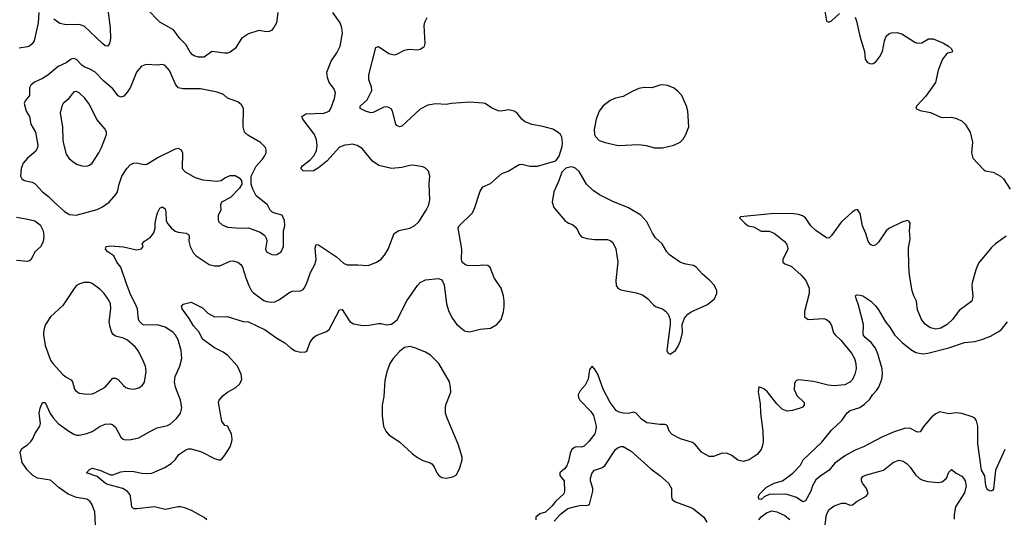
# Model space of a CAD drawing. Header units: inches. Extents: x 1771504 to 1971212, y 471788 to 643615.
# Tile 241 of 256: x 1797474 to 1805037, y 631221 to 635054. Entities that reach past the tile are written whole.
import ezdxf

# ---------------------------------------------------------------- set-up
doc = ezdxf.new("R2010")
doc.units = ezdxf.units.IN
doc.header["$MEASUREMENT"] = 0
doc.layers.add('B7693', color=7, linetype='Continuous')
doc.layers.add('B8603', color=7, linetype='Continuous')

msp = doc.modelspace()

# ---------------------------------------------------------------- linework, layer by layer
at = {"layer": 'B7693', "color": 5}
for points, elevation in [([(1797621.3, 635110), (1797616.4, 635030), (1797584, 634890), (1797570, 634867.8), (1797550, 634851.2), (1797534.8, 634845.2), (1797470, 634835.1)], 540), ([(1798150.7, 635129.3), (1798169, 634990), (1798170.3, 634910), (1798164.4, 634870), (1798150, 634849.5), (1798130, 634853.3), (1798110, 634869.7), (1797970, 635004.2), (1797930, 635016.8), (1797830, 635014.2), (1797783.2, 635023.2), (1797736.4, 635056.4)], 540), ([(1799455.3, 635110), (1799445.3, 635030), (1799426.6, 634993.4), (1799406.8, 634970), (1799390, 634962.4), (1799370, 634961.3), (1799310, 634969.6), (1799230, 634946), (1799177.3, 634910), (1799130, 634833.3), (1799090, 634803.9), (1799070, 634795.6), (1799050, 634795.3), (1798950, 634809.7), (1798890, 634766), (1798846.6, 634766.6), (1798814.5, 634774.5), (1798802.2, 634782.2), (1798783.3, 634803.3), (1798750, 634862.4), (1798702.6, 634910), (1798656.4, 634976.4), (1798550, 635035.5), (1798450, 635137.6)], 540), ([(1800000, 634091.9), (1799970, 634088.4), (1799930, 634073), (1799834.1, 633965.9), (1799770, 633914.7), (1799730, 633891.5), (1799688.3, 633888.3), (1799652.1, 633892.1), (1799633.2, 633910), (1799647, 633930), (1799705, 633975), (1799733.8, 634006.2), (1799753.7, 634046.3), (1799759.4, 634090), (1799754, 634130), (1799737, 634170), (1799649.7, 634290), (1799640.7, 634310), (1799670.9, 634329.1), (1799810, 634334.6), (1799849.8, 634350), (1799864.1, 634370), (1799892.7, 634447.3), (1799898.5, 634490), (1799885.6, 634525.6), (1799851.8, 634570), (1799837.8, 634610), (1799832.9, 634650), (1799865.8, 634734.2), (1799910, 634798), (1799934.8, 634850), (1799954.2, 634950), (1799948.7, 634990), (1799934.8, 635030), (1799878.7, 635110)], 540), ([(1798056, 631170), (1798052.1, 631270), (1798028.5, 631330), (1798012.3, 631352.3), (1797990, 631366.8), (1797910, 631381.6), (1797847, 631407), (1797776.1, 631456.1), (1797710, 631512.7), (1797610, 631529.8), (1797575.1, 631550), (1797530, 631594.3), (1797491.9, 631650), (1797478, 631730), (1797490, 631756.5), (1797534.9, 631785.1), (1797559.7, 631810), (1797573, 631830), (1797589.6, 631870), (1797627.6, 631930), (1797632.4, 631950), (1797624.4, 632030), (1797631.6, 632068.4), (1797650, 632110.8), (1797670, 632110.5), (1797707, 632027), (1797730, 631994), (1797770, 631950.3), (1797852.2, 631890), (1797890, 631867.9), (1797910, 631860.8), (1797930, 631860.8), (1797990, 631873.6), (1798030, 631889), (1798092.7, 631930), (1798130, 631944.6), (1798170, 631947), (1798190, 631939.5), (1798210, 631922), (1798250, 631844), (1798268.9, 631828.9), (1798290, 631823.1), (1798330, 631825.3), (1798390, 631838.4), (1798472.1, 631887.9), (1798530, 631916.4), (1798610, 631935.3), (1798630, 631944.2), (1798679.6, 631990), (1798709.6, 632030), (1798718, 632070), (1798709.7, 632130), (1798669.8, 632229.8), (1798663.8, 632270), (1798668.7, 632310), (1798704.4, 632390), (1798718.3, 632450), (1798712.8, 632510), (1798691.8, 632591.8), (1798670, 632628.2), (1798650.5, 632650.5), (1798590, 632690.9), (1798530, 632707.6), (1798430, 632704.5), (1798413.5, 632713.5), (1798397.4, 632730), (1798387.1, 632750), (1798378.2, 632830), (1798371.8, 632850), (1798323.2, 632950), (1798290.8, 633030), (1798251.2, 633150), (1798219.7, 633190), (1798197.4, 633237.4), (1798149.6, 633270), (1798132.3, 633290), (1798139, 633310), (1798170, 633315.6), (1798270, 633308), (1798370, 633285.3), (1798410, 633291), (1798422.7, 633310), (1798415.1, 633330), (1798432.3, 633350), (1798477.8, 633382.2), (1798503.8, 633416.2), (1798513.6, 633450), (1798514.7, 633490), (1798526, 633550), (1798531.3, 633570), (1798550, 633604), (1798570, 633615.5), (1798590, 633600.7), (1798596.9, 633576.9), (1798599.6, 633510), (1798607.9, 633487.9), (1798639.6, 633450), (1798668.9, 633428.9), (1798690, 633420.2), (1798751.5, 633411.5), (1798770, 633402), (1798775.6, 633390), (1798772.8, 633350), (1798783.8, 633310), (1798810, 633258), (1798830, 633237.3), (1798930, 633171.6), (1798970, 633161.5), (1799010, 633160.9), (1799090, 633197.8), (1799110, 633200.9), (1799149.1, 633189.1), (1799171.6, 633171.6), (1799186, 633150), (1799210.3, 633070), (1799232.9, 633010), (1799253.7, 632970), (1799270, 632953.7), (1799350, 632896), (1799370, 632887.4), (1799410, 632881.1), (1799434.3, 632885.7), (1799470, 632902.6), (1799550, 632959.3), (1799570, 632966.4), (1799630, 632970.3), (1799650, 632979.5), (1799659.7, 632990), (1799677.5, 633022.5), (1799708.3, 633110), (1799743.7, 633176.3), (1799749.8, 633210.3), (1799744, 633296), (1799750, 633324.7), (1799770, 633324), (1799906, 633230), (1799960.7, 633180.7), (1799989.1, 633169.1), (1800000, 633169.3)], 540), ([(1797450, 633535.2), (1797523.4, 633523.4), (1797590, 633506.7), (1797630, 633476.3), (1797654.9, 633430), (1797660.4, 633390), (1797654.4, 633345.6), (1797632.3, 633307.7), (1797590, 633269), (1797560.7, 633210), (1797550, 633199.3), (1797530, 633195.1), (1797450, 633202)], 540), ([(1798910, 631209.7), (1798890, 631226.2), (1798799.5, 631279.5), (1798750, 631299.5), (1798710, 631308.4), (1798690, 631308.4), (1798590, 631288.5), (1798510, 631308.5), (1798372.6, 631292.6), (1798350, 631294), (1798334, 631310), (1798324.5, 631390), (1798316.2, 631410), (1798299.5, 631430), (1798265.2, 631450), (1798150, 631480.3), (1798130, 631490.9), (1798070, 631541.7), (1797988, 631570), (1798010, 631594.8), (1798030, 631605.5), (1798090, 631591.4), (1798170, 631554.9), (1798190, 631556.1), (1798250, 631577.6), (1798290, 631583.2), (1798350, 631580.7), (1798412.3, 631567.7), (1798450, 631565.3), (1798490, 631569), (1798587.6, 631612.4), (1798637, 631643), (1798667, 631670), (1798697, 631710), (1798750, 631748.2), (1798770, 631754.4), (1798790, 631754.4), (1798870, 631732.7), (1798970, 631680.7), (1799010, 631666.8), (1799030, 631681), (1799050, 631706.8), (1799089.5, 631770), (1799104.5, 631810), (1799107, 631830), (1799099.5, 631870), (1799070, 631928.7), (1799050, 631935.3), (1799027.6, 631967.6), (1799000.5, 632110), (1799005.1, 632130), (1799036.2, 632163.8), (1799069.5, 632190), (1799134, 632226), (1799164.4, 632255.6), (1799181.3, 632290), (1799175.6, 632330), (1799146.4, 632390), (1799072, 632472), (1799036.9, 632496.9), (1798969.8, 632530), (1798878, 632598), (1798852.5, 632652.5), (1798810, 632701), (1798776.5, 632756.5), (1798720.5, 632830), (1798716, 632850), (1798730, 632866.8), (1798790, 632882), (1798878.8, 632838.8), (1798918.8, 632798.8), (1798970, 632770.5), (1799067.2, 632772.8), (1799190, 632733.7), (1799230, 632731.7), (1799360.5, 632670), (1799450, 632605.3), (1799509.2, 632569.2), (1799553.4, 632530), (1799590, 632508.5), (1799630, 632499.1), (1799670, 632501), (1799682, 632510), (1799701.2, 632570), (1799730, 632610.8), (1799750, 632626.8), (1799830, 632657.3), (1799850, 632670.8), (1799930, 632822.8), (1799950, 632826), (1800000, 632750)], 520)]:
    msp.add_lwpolyline(points, dxfattribs=dict(at, elevation=elevation))
for points, elevation in [([(1797890, 634754.3), (1797869.1, 634750.9), (1797830, 634722), (1797770, 634693.7), (1797690, 634627.4), (1797650, 634602.7), (1797586.5, 634573.5), (1797560.4, 634550), (1797550.3, 634529.7), (1797549, 634470), (1797514.9, 634430), (1797507.7, 634410), (1797524.5, 634350), (1797549.3, 634310), (1797558.2, 634250), (1797594.3, 634190), (1797612.1, 634090), (1797611.3, 634070), (1797598.4, 634041.6), (1797534, 633990), (1797501.3, 633950), (1797483.8, 633910), (1797478.8, 633850), (1797491, 633830), (1797510, 633817.3), (1797570, 633803.7), (1797592.3, 633792.3), (1797650, 633730.4), (1797695.6, 633695.6), (1797738.7, 633650), (1797818.2, 633578.2), (1797856, 633556), (1797908.1, 633551.9), (1798070, 633594.4), (1798110, 633613.7), (1798160.5, 633650), (1798212.3, 633710), (1798223.9, 633730), (1798237.2, 633790), (1798258.5, 633850), (1798296.4, 633910), (1798322.9, 633937.1), (1798349, 633951), (1798370, 633953.4), (1798430, 633941.6), (1798450, 633942.4), (1798530, 633992.9), (1798670, 634061.3), (1798690, 634065.5), (1798713.7, 634053.7), (1798723.8, 634030), (1798721.6, 633910), (1798744.6, 633884.6), (1798820.3, 633840.3), (1798881.5, 633821.5), (1798988.6, 633811.4), (1799021.5, 633818.5), (1799050, 633838.4), (1799090, 633856.4), (1799130, 633855.5), (1799158.8, 633838.8), (1799176.3, 633816.3), (1799180.7, 633790), (1799162.8, 633757.2), (1799093, 633687), (1799024.9, 633650), (1799016.5, 633630), (1799018, 633590), (1798999.5, 633550), (1798997.5, 633517.5), (1799001.7, 633501.7), (1799030, 633476.3), (1799070, 633458), (1799170, 633450.3), (1799230, 633453.4), (1799321.5, 633421.5), (1799355.6, 633395.6), (1799368.5, 633370), (1799373, 633350), (1799362, 633290), (1799368.8, 633270), (1799410, 633248.7), (1799430, 633244.9), (1799450, 633248.4), (1799481.2, 633270), (1799501.2, 633310), (1799500.9, 633430), (1799509.3, 633470), (1799509, 633510), (1799488.7, 633550), (1799430, 633566.3), (1799410, 633577), (1799398.4, 633590), (1799378.4, 633630), (1799290, 633699.3), (1799263.7, 633750), (1799252.7, 633790), (1799252.3, 633850), (1799291.2, 633928.8), (1799339.3, 633980.7), (1799355.3, 634004.7), (1799366, 634030), (1799366, 634050), (1799361.2, 634070), (1799322.7, 634110), (1799226.2, 634166.2), (1799200.5, 634190), (1799189.7, 634230), (1799192.7, 634370), (1799178.3, 634398.3), (1799150, 634421.2), (1799069.6, 634449.6), (1799038, 634478), (1798990, 634496.9), (1798861.4, 634521.4), (1798730, 634521.5), (1798690.9, 634530.9), (1798670, 634557), (1798624.1, 634664.1), (1798590, 634701.6), (1798570, 634709.6), (1798530, 634705.1), (1798450.3, 634709.7), (1798430, 634705.1), (1798407.2, 634692.8), (1798370, 634649.3), (1798324.1, 634535.9), (1798301, 634499), (1798273.2, 634466.8), (1798250, 634459.1), (1798230, 634468.3), (1798190, 634522), (1798121.1, 634581.1), (1798050, 634652), (1798013.6, 634673.6), (1797970, 634690.9), (1797950, 634704.7), (1797910, 634746.3)], 560), ([(1797910, 634500.4), (1797890, 634497.7), (1797842, 634438), (1797808.2, 634410), (1797797.6, 634390), (1797785.1, 634334.9), (1797802, 634230), (1797804.9, 634130), (1797810, 634098), (1797830, 634021), (1797850.6, 633990), (1797870.5, 633970), (1797910, 633942), (1797950, 633930.4), (1797990, 633928.8), (1798010, 633935.8), (1798029.5, 633950), (1798082.4, 634030), (1798103, 634070), (1798133, 634150), (1798139.7, 634170), (1798139.6, 634190), (1798131.2, 634211.2), (1798066.8, 634286.8), (1798010, 634400.7), (1797972.8, 634450), (1797930, 634492.2)], 580), ([(1798010, 633032.6), (1797967.4, 633032.6), (1797935.8, 633024.2), (1797910, 633009.5), (1797891.5, 632988.5), (1797804.3, 632855.7), (1797711.3, 632768.7), (1797672.2, 632710), (1797663.7, 632690), (1797655.8, 632650), (1797657, 632630), (1797670.3, 632550), (1797710, 632437.3), (1797728.4, 632410), (1797806.1, 632326.1), (1797830, 632306.7), (1797870, 632284), (1797880.5, 632270), (1797894.4, 632214.4), (1797902.3, 632202.3), (1797930, 632183), (1797990, 632174.4), (1798030, 632176.4), (1798050, 632184.4), (1798130.7, 632229.3), (1798190, 632298), (1798210, 632298.4), (1798230, 632288.2), (1798270, 632242.4), (1798290, 632226.4), (1798310, 632217.6), (1798350, 632214), (1798390, 632224.4), (1798417, 632243), (1798433.1, 632266.9), (1798446.2, 632350), (1798439.2, 632390), (1798422.7, 632430), (1798385.1, 632505.1), (1798360, 632540), (1798302.4, 632590), (1798270, 632606.2), (1798210, 632621.7), (1798192.8, 632632.8), (1798180.4, 632650), (1798167.4, 632690), (1798162, 632730), (1798173.3, 632830), (1798170, 632868.7), (1798157.3, 632897.3), (1798123.6, 632950), (1798090, 632981.3), (1798030, 633024.7)], 560)]:
    msp.add_lwpolyline(points, close=True, dxfattribs=dict(at, elevation=elevation))
at = {"layer": 'B8603', "color": 5}
for points, elevation in [([(1803658.7, 635118.7), (1803670, 635041.2), (1803690, 635035.6), (1803710, 635044), (1803770, 635099.8)], 480), ([(1803890, 635072.3), (1803901.6, 635041.6), (1803927.2, 634927.2), (1803962.6, 634810), (1803967.8, 634750), (1803984.8, 634724.8), (1804010, 634713.6), (1804030, 634715.6), (1804050, 634729.6), (1804081.7, 634770), (1804101.5, 634810), (1804117.4, 634890), (1804130, 634926), (1804150, 634945.1), (1804170, 634953.3), (1804210, 634954), (1804250, 634944.4), (1804350, 634879.6), (1804370, 634871.8), (1804403.4, 634876.6), (1804453.7, 634906.3), (1804490, 634906.6), (1804570, 634871.8), (1804608.7, 634850), (1804632.3, 634830), (1804639, 634810), (1804635.1, 634804.9), (1804604.1, 634795.9), (1804590, 634786.8), (1804562.9, 634750), (1804530, 634666), (1804508.2, 634570), (1804434.5, 634465.5), (1804362.9, 634390), (1804357.2, 634370), (1804390, 634355.6), (1804470, 634339.8), (1804550, 634304.2), (1804570, 634301), (1804630, 634303.5), (1804670, 634294.3), (1804712.2, 634272.2), (1804737, 634250), (1804774, 634190), (1804792.8, 634112.8), (1804786, 634030), (1804794.5, 633990), (1804879.7, 633899.7), (1804892.8, 633892.8), (1804950, 633881.3), (1805007, 633850), (1805029.7, 633829.7), (1805080.7, 633750)], 480), ([(1800000, 632750), (1800010, 632734.8), (1800036.8, 632716.8), (1800110, 632702.8), (1800155.5, 632704.5), (1800230, 632718), (1800250, 632718), (1800292.1, 632707.9), (1800330, 632713.4), (1800373.4, 632746.6), (1800446.3, 632893.7), (1800529.7, 633010.3), (1800550, 633033.4), (1800590, 633053.4), (1800690, 633064), (1800710, 633056), (1800722.5, 633042.5), (1800734.6, 633014.6), (1800752, 632870), (1800770.4, 632810), (1800797.5, 632757.5), (1800830, 632713.4), (1800890, 632662.4), (1800930, 632653.4), (1801010, 632673.4), (1801090, 632681.3), (1801139.3, 632710), (1801171.2, 632748.8), (1801191.2, 632808.8), (1801195.8, 632850), (1801195.8, 632890), (1801189.7, 632930), (1801172.6, 632990), (1801118, 633070), (1801088.1, 633148.1), (1801070, 633164.5), (1801030, 633167.6), (1800990, 633160.5), (1800910, 633164.5), (1800891.8, 633171.8), (1800873.2, 633190), (1800867.3, 633210), (1800871.1, 633290), (1800842.9, 633450), (1800849.6, 633470), (1800951.6, 633570), (1800970.9, 633609.1), (1801010, 633736), (1801031.4, 633768.6), (1801090, 633793.4), (1801177.2, 633870), (1801225.2, 633890), (1801310, 633939.1), (1801330, 633943), (1801391.5, 633928.5), (1801450, 633928.5), (1801591.5, 633968.5), (1801616.3, 634003.7), (1801640.5, 634079.5), (1801644, 634110), (1801639.1, 634150), (1801628.2, 634170), (1801610, 634186.9), (1801570, 634210.8), (1801492.9, 634232.9), (1801407.2, 634247.2), (1801351.8, 634270), (1801329.6, 634290), (1801294.9, 634334.9), (1801271.6, 634351.6), (1801230, 634359.6), (1801170, 634351.6), (1801150, 634353.6), (1801097, 634377), (1801050, 634408.4), (1801032.7, 634412.7), (1800930, 634419.5), (1800790.1, 634409.9), (1800750, 634401), (1800670, 634406), (1800610, 634396.8), (1800550, 634365.3), (1800410, 634235.1), (1800390, 634229.5), (1800370, 634240.9), (1800364.2, 634250), (1800338.4, 634350), (1800327.8, 634367.8), (1800310, 634379.5), (1800290, 634383.6), (1800270, 634380.5), (1800190, 634341.3), (1800170, 634338), (1800129, 634350), (1800089.6, 634369.6), (1800089.6, 634390), (1800142.6, 634437.4), (1800179.6, 634510), (1800176.6, 634536.6), (1800155.6, 634590), (1800154.3, 634630), (1800210, 634838.8), (1800230, 634847.7), (1800310, 634792.4), (1800350, 634782.4), (1800371.3, 634788.7), (1800430, 634819.1), (1800466, 634826), (1800530, 634822.8), (1800550, 634827.3), (1800570, 634838.8), (1800584, 634850), (1800589.3, 634870.7), (1800579.6, 635010), (1800585.3, 635034.7), (1800603.6, 635070)], 520), ([(1800000, 633169.3), (1800069.8, 633170.2), (1800150, 633165.3), (1800210, 633187.2), (1800248.8, 633211.2), (1800275.8, 633244.2), (1800303.1, 633290), (1800351, 633409), (1800387.1, 633432.9), (1800470, 633452.2), (1800510, 633470.4), (1800539.6, 633500.4), (1800597.2, 633590), (1800616.4, 633630), (1800624.2, 633670), (1800618.7, 633790), (1800625.2, 633850), (1800613.2, 633890), (1800591.9, 633911.9), (1800570, 633922.7), (1800494.3, 633934.3), (1800470, 633933.7), (1800410, 633917.8), (1800330, 633909.8), (1800233.6, 633933.6), (1800184.8, 633964.8), (1800103.5, 634063.5), (1800067, 634087), (1800030, 634095.4), (1800000, 634091.9)], 540), ([(1805050, 633390.7), (1804968.6, 633331.4), (1804937.4, 633302.6), (1804838.6, 633181.4), (1804817.6, 633130), (1804790.9, 633030), (1804788.4, 633010), (1804794.7, 632925.3), (1804786.6, 632890), (1804690, 632817.6), (1804639.7, 632750), (1804598, 632710), (1804550, 632683.2), (1804510, 632675.3), (1804470, 632685.5), (1804450, 632696.9), (1804430, 632713.4), (1804400.2, 632750), (1804370, 632822.8), (1804361.7, 632890), (1804341.7, 632930), (1804329.2, 632969.2), (1804309.2, 633090), (1804302.7, 633157.2), (1804300.7, 633299.3), (1804312.7, 633370), (1804308, 633430), (1804312.7, 633490), (1804304, 633504), (1804290, 633510.4), (1804250, 633496.4), (1804150, 633448), (1804129.5, 633430), (1804070, 633342.8), (1804050, 633322.8), (1804030, 633314.8), (1804010, 633326), (1803990, 633351.3), (1803972.4, 633410), (1803947, 633470), (1803930, 633564.7), (1803910, 633593.4), (1803890, 633590.5), (1803870, 633576.4), (1803783.9, 633496.1), (1803710, 633394), (1803690, 633374.8), (1803670, 633377.3), (1803590, 633431.8), (1803550, 633468.7), (1803509.1, 633530), (1803485.5, 633545.5), (1803456.4, 633556.4), (1803419.2, 633560.8), (1803270, 633562.8), (1803010, 633538), (1803004, 633530), (1803042.7, 633490), (1803069.2, 633470), (1803110, 633460.5), (1803168.5, 633428.5), (1803230, 633427.4), (1803270, 633412.8), (1803346.3, 633350), (1803363.5, 633330), (1803372.3, 633310), (1803373.3, 633290), (1803335.4, 633210), (1803334.5, 633190), (1803350, 633177.6), (1803399.4, 633159.4), (1803477.4, 633090), (1803512.4, 633050), (1803536.9, 632990), (1803536.9, 632950), (1803502.6, 632810), (1803502.4, 632770), (1803530, 632748.4), (1803650, 632755.6), (1803670, 632749.5), (1803692.3, 632732.3), (1803710, 632704), (1803725.8, 632645.8), (1803737.3, 632630), (1803781.8, 632590), (1803862.5, 632490), (1803886, 632450), (1803895.8, 632410), (1803897.6, 632370), (1803889.7, 632330), (1803871.9, 632288.1), (1803850, 632266), (1803812.1, 632247.9), (1803730, 632240.2), (1803683.7, 632243.7), (1803570, 632271.5), (1803455.9, 632284.1), (1803440.5, 632279.5), (1803430, 632270.8), (1803424.9, 632255.1), (1803422, 632210), (1803443.6, 632163.6), (1803499, 632110), (1803499, 632090), (1803485.6, 632074.4), (1803470, 632066.8), (1803409.5, 632050.5), (1803370, 632045.5), (1803330, 632060.5), (1803290, 632100.5), (1803214.6, 632194.6), (1803190, 632215.3), (1803150, 632230.7), (1803146.2, 632193.8), (1803160.9, 632100.9), (1803163.8, 632030), (1803181.1, 631890), (1803183.5, 631810), (1803179.4, 631780.6), (1803169.6, 631750), (1803138.4, 631710), (1803076, 631670), (1803030, 631658), (1802990, 631666.7), (1802944.2, 631704.2), (1802910, 631719.6), (1802870, 631720.3), (1802803.8, 631696.2), (1802770, 631695.5), (1802710.3, 631730), (1802665.5, 631785.5), (1802642.7, 631802.7), (1802550, 631831.9), (1802485.1, 631865.1), (1802462.7, 631890), (1802448.6, 631928.6), (1802438.5, 631938.5), (1802430, 631942.6), (1802390, 631943.1), (1802290, 631954.8), (1802250, 631983.3), (1802209.6, 632029.6), (1802190, 632036.4), (1802150, 632026.8), (1802110, 632028.3), (1802077.6, 632037.6), (1802054.4, 632050), (1802008.8, 632110), (1801954.3, 632214.3), (1801915.8, 632330), (1801890, 632370.8), (1801870, 632391), (1801850, 632364.7), (1801839.1, 632290), (1801830.9, 632269.1), (1801816.4, 632243.6), (1801778.9, 632201.1), (1801763.7, 632170), (1801765.1, 632150), (1801775.6, 632130), (1801862, 632042), (1801882.3, 632010), (1801901.2, 631930), (1801899.4, 631900.6), (1801890.9, 631870), (1801846, 631810), (1801810, 631775.5), (1801790, 631767.9), (1801750, 631769.5), (1801734.6, 631765.4), (1801713.5, 631746.5), (1801701.2, 631718.8), (1801690, 631660.5), (1801676.5, 631623.5), (1801658.8, 631601.2), (1801623, 631570), (1801622, 631550), (1801654.8, 631510), (1801658.9, 631430), (1801652.8, 631410), (1801589.8, 631350), (1801563.5, 631316.5), (1801511.3, 631268.7), (1801470, 631256.3), (1801439, 631230), (1801439, 631210)], 480), ([(1805039.8, 631750), (1804968.1, 631590), (1804953.2, 631446.8), (1804946.4, 631433.6), (1804930, 631429.6), (1804910, 631439.5), (1804903, 631450), (1804894.7, 631470), (1804886.7, 631546.7), (1804862.3, 631590), (1804833.6, 631793.6), (1804833.6, 631930), (1804823.8, 631970), (1804809.9, 631989.9), (1804790, 632001.6), (1804710, 632026.8), (1804670.6, 632030.6), (1804610, 632024.9), (1804542, 632038), (1804510, 632025), (1804480.4, 631999.6), (1804417.6, 631930), (1804390, 631884.5), (1804370, 631883), (1804310, 631912.4), (1804270, 631912), (1804190, 631885.6), (1804095.9, 631844.1), (1803954.4, 631770), (1803890, 631744.2), (1803816.6, 631703.4), (1803735.7, 631644.3), (1803690, 631587.4), (1803629.5, 631550.5), (1803590, 631515.3), (1803562.2, 631470), (1803550, 631429.7), (1803510, 631354.5), (1803490, 631347.3), (1803441.4, 631381.4), (1803370, 631404.5), (1803350, 631405.9), (1803230, 631404.2), (1803192.9, 631387.1), (1803170, 631365.6), (1803150, 631368), (1803149.3, 631390), (1803159.3, 631410), (1803210, 631460.7), (1803268.7, 631490), (1803332.1, 631507.9), (1803413.1, 631566.9), (1803471.8, 631628.2), (1803492.3, 631670), (1803634.3, 631805.7), (1803710, 631899.2), (1803788.3, 631971.7), (1803830, 632032.7), (1803853.2, 632050), (1803926.8, 632073.2), (1803962.5, 632097.5), (1804003, 632137), (1804023.5, 632170), (1804056, 632204), (1804072.6, 632230), (1804096, 632290), (1804100.9, 632330), (1804097.8, 632370), (1804065.4, 632485.4), (1804048.4, 632528.4), (1804013.2, 632573.2), (1803967.6, 632610), (1803953.3, 632630), (1803954.6, 632710), (1803918, 632858), (1803898, 632910), (1803894, 632930), (1803902.5, 632937.5), (1803930, 632937), (1803950.6, 632930), (1804010.6, 632890), (1804050.5, 632850.5), (1804070, 632822.8), (1804123.8, 632730), (1804156.4, 632690), (1804194, 632630), (1804251.7, 632571.7), (1804318.5, 632518.5), (1804356.5, 632496.5), (1804410, 632486.3), (1804450.3, 632490.3), (1804610, 632532), (1804730, 632572.6), (1804810, 632580.9), (1804864.1, 632595.9), (1804930, 632621.5), (1804990, 632653.1), (1805012.8, 632670), (1805061.1, 632730)], 460), ([(1801580.2, 631199.8), (1801627.7, 631252.3), (1801684.8, 631295.2), (1801750, 631314.3), (1801790, 631320.6), (1801830, 631319.3), (1801850, 631326), (1801877.3, 631430), (1801877, 631450), (1801859, 631510), (1801858, 631530), (1801872.2, 631570), (1801890, 631589.8), (1801949.5, 631610.5), (1801970, 631628.8), (1802050, 631748.9), (1802070, 631765.2), (1802090, 631772.6), (1802110, 631771.9), (1802170, 631737.7), (1802321.8, 631601.8), (1802390, 631549.8), (1802456.1, 631490), (1802480.7, 631450), (1802479.8, 631390), (1802482.9, 631370), (1802490, 631359.1), (1802510, 631346.3), (1802630, 631304.5), (1802650, 631293.8), (1802729.7, 631230), (1802751.6, 631191.6)], 480), ([(1803661.5, 631170), (1803670.2, 631250), (1803692, 631288), (1803730, 631315.8), (1803790, 631336.8), (1803816.1, 631336.1), (1803850, 631321.6), (1803870, 631323.6), (1803907.2, 631352.8), (1803976.4, 631390), (1803990.3, 631410.3), (1803977.1, 631450), (1803948.2, 631490), (1803940.5, 631510), (1803940.7, 631530), (1803950, 631541.2), (1803970, 631551.8), (1804110, 631589.7), (1804186.6, 631653.4), (1804230, 631666.6), (1804259.8, 631659.8), (1804290, 631639.6), (1804313.7, 631613.7), (1804354.2, 631554.2), (1804385.5, 631525.5), (1804410, 631513.7), (1804450, 631504.7), (1804530, 631495.4), (1804558.5, 631501.5), (1804591.7, 631528.3), (1804610, 631575.3), (1804630, 631595.3), (1804666.5, 631566.5), (1804710, 631544.2), (1804724.2, 631530), (1804735.6, 631510), (1804744, 631470), (1804730, 631417.3), (1804661.6, 631310), (1804650.8, 631250), (1804652.9, 631212.9)], 480), ([(1803152, 631210), (1803170, 631231.4), (1803210, 631261.8), (1803250, 631277.2), (1803289.8, 631269.8), (1803350, 631243.5), (1803390, 631211.1)], 480)]:
    msp.add_lwpolyline(points, dxfattribs=dict(at, elevation=elevation))
at = {"layer": 'B8603', "color": 5, "elevation": 520}
for points in [[(1802410, 634552.1), (1802390, 634549.7), (1802330, 634529.7), (1802270, 634532.2), (1802230, 634524), (1802178, 634502), (1802110, 634462.9), (1802050, 634449.6), (1802010, 634431.8), (1801953, 634390), (1801924.9, 634350), (1801901.1, 634290), (1801885.7, 634210), (1801890, 634172), (1801896.7, 634156.7), (1801926, 634126), (1801971.3, 634110), (1802070, 634087.2), (1802230, 634094.7), (1802285.9, 634085.9), (1802350, 634068.9), (1802410, 634068.9), (1802499, 634090), (1802547, 634113), (1802570, 634136.3), (1802591.6, 634170), (1802613.3, 634230), (1802605.6, 634350), (1802596.3, 634390), (1802558.9, 634470), (1802530, 634504.2), (1802494.5, 634530), (1802450, 634547.1)], [(1801710, 633921.6), (1801668.5, 633911.5), (1801638.4, 633881.6), (1801612.4, 633810), (1801575.3, 633730), (1801564.9, 633650), (1801576.3, 633610), (1801660.7, 633510), (1801690, 633490.6), (1801718.9, 633478.9), (1801741.1, 633461.1), (1801758, 633438), (1801770, 633406.8), (1801790, 633383.8), (1801830, 633372.4), (1801890, 633363.8), (1801990, 633363.1), (1802014.6, 633354.6), (1802030, 633340.7), (1802052.9, 633292.9), (1802068.5, 633190), (1802052.4, 633050), (1802055.5, 633010), (1802068.8, 632988.8), (1802090, 632977.1), (1802210, 632954.9), (1802257.5, 632937.5), (1802296.3, 632910), (1802340.9, 632860.9), (1802358, 632850), (1802410, 632830.6), (1802433.5, 632813.5), (1802454, 632790), (1802470.8, 632750), (1802470.8, 632710), (1802444.7, 632510), (1802451.6, 632491.6), (1802470, 632482), (1802510, 632511.3), (1802530, 632538), (1802550, 632584.7), (1802563.7, 632650), (1802562.7, 632710), (1802581, 632759), (1802606, 632790), (1802631.1, 632808.9), (1802755.8, 632864.2), (1802810, 632907.7), (1802829.6, 632950), (1802827.6, 632970), (1802809.6, 633010), (1802772, 633052), (1802718.4, 633098.4), (1802670, 633152), (1802650, 633164.5), (1802590, 633173), (1802550, 633186.3), (1802464.8, 633244.8), (1802444.2, 633270), (1802409.7, 633329.7), (1802357.3, 633377.3), (1802333.6, 633413.6), (1802290, 633498.4), (1802243.6, 633550), (1802150, 633606.9), (1802030, 633655.6), (1801927.4, 633707.4), (1801879.6, 633739.6), (1801828.2, 633788.2), (1801770, 633886), (1801745.2, 633910), (1801730, 633918.4)], [(1800470, 632540.5), (1800430, 632532.8), (1800390, 632502), (1800341.7, 632450), (1800316.5, 632410), (1800293.1, 632346.9), (1800279.4, 632280.6), (1800270, 632158), (1800256.9, 632090), (1800257.2, 632010), (1800267.3, 631927.3), (1800285.3, 631890), (1800310, 631862), (1800390, 631809), (1800490, 631717), (1800530, 631688.4), (1800570, 631666.4), (1800626.7, 631646.7), (1800638.7, 631638.7), (1800656.5, 631616.5), (1800677.1, 631570), (1800693.4, 631550), (1800715.1, 631535.1), (1800750, 631528.7), (1800800.1, 631539.9), (1800830, 631556), (1800855.1, 631610), (1800872.3, 631670), (1800872.3, 631690), (1800842.4, 631790), (1800757.6, 631990), (1800745, 632030), (1800743.8, 632070), (1800748, 632092), (1800785.1, 632190), (1800783.6, 632230), (1800775.1, 632270), (1800693.6, 632410), (1800630, 632474), (1800590, 632498.7), (1800508.5, 632531.5)]]:
    msp.add_lwpolyline(points, close=True, dxfattribs=at)

doc.saveas('drawing.dxf')
